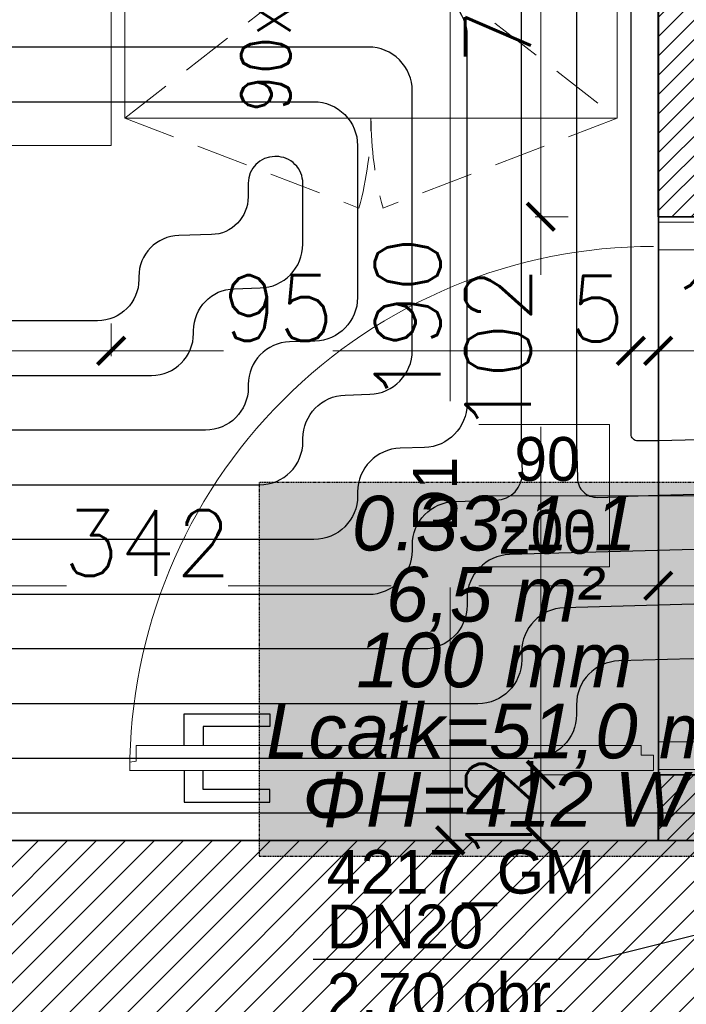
# Model space of a CAD drawing. Header units: millimetres. Extents: x -740 to 33545, y -26688 to 22494.
# Tile 119 of 256: x 9620 to 9741, y 10373 to 10553. Entities that reach past the tile are written whole.
import ezdxf
from ezdxf.enums import TextEntityAlignment as Align
from ezdxf.lldxf.tags import DXFTag

# ---------------------------------------------------------------- set-up
doc = ezdxf.new("R2010")
doc.units = ezdxf.units.MM
doc.header["$MEASUREMENT"] = 0
doc.linetypes.add('DASHED2', pattern=[9.525, 6.35, -3.175])
doc.linetypes.add('HIDDENX2', pattern=[0.1905, 0.127, -0.0635])
doc.layers.get('Defpoints').update_dxf_attribs({"color": 252})
for name, color, linetype, lineweight in [('A_istniejące ściany', 252, 'Continuous', 35), ('A_opisy', 252, 'Continuous', 15), ('A_projektowane sciany', 252, 'Continuous', 35), ('A_wyposażenie', 252, 'Continuous', 9), ('A_ściany projektowane', 252, 'Continuous', 35), ('l.przerywana', 252, 'ICAD_ISO03W100', 5), ('l.wypełnien', 252, 'Continuous', 5), ('wymiarowanie', 252, 'Continuous', 9)]:
    doc.layers.add(name, color=color, linetype=linetype, lineweight=lineweight)
for name, color, linetype, lineweight, true_color in [('IS_Heating_cooling floor', 7, 'HIDDENX2', 25, 0x008000), ('IS_Przyłącze (powrotne)', 5, 'Continuous', 25, 0x0000ff), ('IS_Przyłącze (zasilające)', 1, 'Continuous', 25, 0xff0000), ('IS_Strefa podłóg', 7, 'Continuous', 25, 0x008000), ('IS_Wężownica OChP', 7, 'Continuous', 25, 0x800080), ('IS_Zawór (DN_ nastawa)1', 7, 'Continuous', 25, 0x000000)]:
    doc.layers.add(name, color=color, linetype=linetype, lineweight=lineweight, true_color=true_color)
doc.layers.add('stolarka', color=252, linetype='Continuous')
doc.layers.add('tabelki opis', color=252, linetype='Continuous')
doc.styles.add('1-500', font='simplex.shx', dxfattribs={"width": 0.9, "height": 70})
doc.styles.add('Arial_____', font='arial.ttf')
doc.styles.add('Arial__I__', font='ariali.ttf')
doc.styles.add('styl2', font='simplex.shx')
tags = doc.linetypes.add('ICAD_ISO03W100', pattern=[30, 12, -18]).pattern_tags.tags
tags[6:7] = [DXFTag(74, 4), DXFTag(75, 0), DXFTag(340, '0'), DXFTag(46, 1.0), DXFTag(50, 0.0), DXFTag(44, 0.0), DXFTag(45, 0.0)]
tags[4:5] = [DXFTag(74, 4), DXFTag(75, 0), DXFTag(340, '0'), DXFTag(46, 1.0), DXFTag(50, 0.0), DXFTag(44, 0.0), DXFTag(45, 0.0)]
doc.dimstyles.new('Skala 1-50', dxfattribs={"dimtxt": 12, "dimasz": 5, "dimexe": 1, "dimexo": 1, "dimgap": 1.5, "dimtad": 1, "dimdec": 1, "dimrnd": 0.5, "dimtxsty": 'styl2', "dimblk": 'ARCHTICK', "dimcen": 5, "dimadec": 0, "dimazin": 0, "dimtfac": 1, "dimtdec": 1, "dimtmove": 1, "dimatfit": 3, "dimldrblk": 'ARCHTICK', "dimfxl": 0, "dimlwd": -1, "dimlwe": -1, "dimarcsym": 0})

# ---------------------------------------------------------------- blocks, each defined once
blk = doc.blocks.new('_ArchTick')
at = {"color": 0, "linetype": 'ByBlock', "const_width": 0.15}
blk.add_lwpolyline([(-0.5, -0.5), (0.5, 0.5)], dxfattribs=at)
blk = doc.blocks.new('*D2201')
at = {"layer": 'Defpoints', "color": 0}
for p in [(9736.23, 10475.54), (9394.23, 10470.43), (9736.23, 10449.07)]:
    blk.add_point(p, dxfattribs=at)
at = {"layer": 'wymiarowanie', "color": 0}
for p, q in [((9394.23, 10454.07), (9394.23, 10448.07)), ((9736.23, 10454.07), (9736.23, 10448.07)), ((9394.23, 10449.07), (9628.06, 10449.07)), ((9736.23, 10449.07), (9657.62, 10449.07))]:
    blk.add_line(p, q, dxfattribs=at)
at = {"layer": 'wymiarowanie', "color": 0, "xscale": 5, "yscale": 5, "zscale": 5, "rotation": 180}
blk.add_blockref('_ArchTick', (9394.23, 10449.07), dxfattribs=at)
at = {"layer": 'wymiarowanie', "color": 0, "xscale": 5, "yscale": 5, "zscale": 5}
blk.add_blockref('_ArchTick', (9736.23, 10449.07), dxfattribs=at)
at = {"layer": 'wymiarowanie', "color": 0, "insert": (9642.84, 10456.87), "char_height": 12, "attachment_point": 5, "style": 'styl2'}
blk.add_mtext('342', dxfattribs=at)
blk = doc.blocks.new('*D2202')
at = {"layer": 'Defpoints', "color": 0}
for p in [(9736.23, 10475.54), (9748.23, 10470.55), (9748.23, 10449.07)]:
    blk.add_point(p, dxfattribs=at)
at = {"layer": 'wymiarowanie', "color": 0}
for p, q in [((9736.23, 10454.07), (9736.23, 10448.07)), ((9748.23, 10454.07), (9748.23, 10448.07)), ((9736.23, 10449.07), (9748.23, 10449.07))]:
    blk.add_line(p, q, dxfattribs=at)
at = {"layer": 'wymiarowanie', "color": 0, "xscale": 5, "yscale": 5, "zscale": 5, "rotation": 180}
blk.add_blockref('_ArchTick', (9736.23, 10449.07), dxfattribs=at)
at = {"layer": 'wymiarowanie', "color": 0, "xscale": 5, "yscale": 5, "zscale": 5}
blk.add_blockref('_ArchTick', (9748.23, 10449.07), dxfattribs=at)
at = {"layer": 'wymiarowanie', "color": 0, "insert": (9758.48, 10456.72), "char_height": 12, "attachment_point": 5, "style": 'styl2'}
blk.add_mtext('12', dxfattribs=at)
blk = doc.blocks.new('*D2248')
at = {"layer": 'Defpoints', "color": 0}
for p in [(9731.23, 10592.52), (9698.22, 10402.52), (9720.08, 10402.52)]:
    blk.add_point(p, dxfattribs=at)
at = {"layer": 'wymiarowanie', "color": 0}
for p, q in [((9703.22, 10592.52), (9697.22, 10592.52)), ((9698.22, 10592.52), (9698.22, 10402.52)), ((9703.22, 10402.52), (9697.22, 10402.52))]:
    blk.add_line(p, q, dxfattribs=at)
at = {"layer": 'wymiarowanie', "color": 0, "xscale": 5, "yscale": 5, "zscale": 5}
for p, rotation in [((9698.22, 10592.52), 90), ((9698.22, 10402.52), 270)]:
    blk.add_blockref('_ArchTick', p, dxfattribs=dict(at, rotation=rotation))
at = {"layer": 'wymiarowanie', "color": 0, "insert": (9690.42, 10497.52), "char_height": 12, "attachment_point": 5, "rotation": 90, "style": 'styl2'}
blk.add_mtext('190', dxfattribs=at)
blk = doc.blocks.new('*D2580')
at = {"layer": 'Defpoints', "color": 0}
for p in [(9368.19, 10569.46), (9636.23, 10569.46), (9636.23, 10492)]:
    blk.add_point(p, dxfattribs=at)
at = {"layer": 'wymiarowanie', "color": 0}
for p, q in [((9368.19, 10497), (9368.19, 10491)), ((9636.23, 10497), (9636.23, 10491)), ((9368.19, 10492), (9539.11, 10492)), ((9636.23, 10492), (9568.8, 10492))]:
    blk.add_line(p, q, dxfattribs=at)
at = {"layer": 'wymiarowanie', "color": 0, "xscale": 5, "yscale": 5, "zscale": 5, "rotation": 180}
blk.add_blockref('_ArchTick', (9368.19, 10492), dxfattribs=at)
at = {"layer": 'wymiarowanie', "color": 0, "xscale": 5, "yscale": 5, "zscale": 5}
blk.add_blockref('_ArchTick', (9636.23, 10492), dxfattribs=at)
at = {"layer": 'wymiarowanie', "color": 0, "insert": (9553.95, 10499.8), "char_height": 12, "attachment_point": 5, "style": 'styl2'}
blk.add_mtext('268', dxfattribs=at)
blk = doc.blocks.new('*D2581')
at = {"layer": 'Defpoints', "color": 0}
for p in [(9636.23, 10569.46), (9731.23, 10569.46), (9731.23, 10492)]:
    blk.add_point(p, dxfattribs=at)
at = {"layer": 'wymiarowanie', "color": 0}
for p, q in [((9636.23, 10497), (9636.23, 10491)), ((9731.23, 10497), (9731.23, 10491)), ((9636.23, 10492), (9656.78, 10492)), ((9731.23, 10492), (9676.73, 10492))]:
    blk.add_line(p, q, dxfattribs=at)
at = {"layer": 'wymiarowanie', "color": 0, "xscale": 5, "yscale": 5, "zscale": 5, "rotation": 180}
blk.add_blockref('_ArchTick', (9636.23, 10492), dxfattribs=at)
at = {"layer": 'wymiarowanie', "color": 0, "xscale": 5, "yscale": 5, "zscale": 5}
blk.add_blockref('_ArchTick', (9731.23, 10492), dxfattribs=at)
at = {"layer": 'wymiarowanie', "color": 0, "insert": (9666.76, 10499.8), "char_height": 12, "attachment_point": 5, "style": 'styl2'}
blk.add_mtext('95', dxfattribs=at)
blk = doc.blocks.new('*D2582')
at = {"layer": 'Defpoints', "color": 0}
for p in [(9731.23, 10569.46), (9736.23, 10569.46), (9736.23, 10492)]:
    blk.add_point(p, dxfattribs=at)
at = {"layer": 'wymiarowanie', "color": 0}
for p, q in [((9731.23, 10497), (9731.23, 10491)), ((9736.23, 10497), (9736.23, 10491)), ((9731.23, 10492), (9736.23, 10492))]:
    blk.add_line(p, q, dxfattribs=at)
at = {"layer": 'wymiarowanie', "color": 0, "xscale": 5, "yscale": 5, "zscale": 5, "rotation": 180}
blk.add_blockref('_ArchTick', (9731.23, 10492), dxfattribs=at)
at = {"layer": 'wymiarowanie', "color": 0, "xscale": 5, "yscale": 5, "zscale": 5}
blk.add_blockref('_ArchTick', (9736.23, 10492), dxfattribs=at)
at = {"layer": 'wymiarowanie', "color": 0, "insert": (9725.1, 10499.71), "char_height": 12, "attachment_point": 5, "style": 'styl2'}
blk.add_mtext('5', dxfattribs=at)
blk = doc.blocks.new('*D2583')
at = {"layer": 'Defpoints', "color": 0}
for p in [(9736.23, 10569.46), (9748.23, 10529.46), (9748.23, 10492)]:
    blk.add_point(p, dxfattribs=at)
at = {"layer": 'wymiarowanie', "color": 0}
for p, q in [((9736.23, 10497), (9736.23, 10491)), ((9748.23, 10497), (9748.23, 10491)), ((9736.23, 10492), (9748.23, 10492))]:
    blk.add_line(p, q, dxfattribs=at)
at = {"layer": 'wymiarowanie', "color": 0, "xscale": 5, "yscale": 5, "zscale": 5, "rotation": 180}
blk.add_blockref('_ArchTick', (9736.23, 10492), dxfattribs=at)
at = {"layer": 'wymiarowanie', "color": 0, "xscale": 5, "yscale": 5, "zscale": 5}
blk.add_blockref('_ArchTick', (9748.23, 10492), dxfattribs=at)
at = {"layer": 'wymiarowanie', "color": 0, "insert": (9748.23, 10499.65), "char_height": 12, "attachment_point": 5, "style": 'styl2'}
blk.add_mtext('12', dxfattribs=at)
blk = doc.blocks.new('*D2739')
at = {"layer": 'Defpoints', "color": 0}
for p in [(9714.76, 10414.52), (9736.23, 10414.52), (9736.23, 10402.52)]:
    blk.add_point(p, dxfattribs=at)
at = {"layer": 'wymiarowanie', "color": 0}
for p, q in [((9719.76, 10414.52), (9713.76, 10414.52)), ((9714.76, 10402.52), (9714.76, 10414.52)), ((9719.76, 10402.52), (9713.76, 10402.52))]:
    blk.add_line(p, q, dxfattribs=at)
at = {"layer": 'wymiarowanie', "color": 0, "xscale": 5, "yscale": 5, "zscale": 5}
for p, rotation in [((9714.76, 10414.52), 90), ((9714.76, 10402.52), 270)]:
    blk.add_blockref('_ArchTick', p, dxfattribs=dict(at, rotation=rotation))
at = {"layer": 'wymiarowanie', "color": 0, "insert": (9707.15, 10408.26), "char_height": 12, "attachment_point": 5, "rotation": 90, "style": 'styl2'}
blk.add_mtext('12', dxfattribs=at)
blk = doc.blocks.new('*D2740')
at = {"layer": 'Defpoints', "color": 0}
for p in [(9714.76, 10516.52), (9736.23, 10516.52), (9736.23, 10414.52)]:
    blk.add_point(p, dxfattribs=at)
at = {"layer": 'wymiarowanie', "color": 0}
for p, q in [((9719.76, 10516.52), (9713.76, 10516.52)), ((9714.76, 10516.52), (9714.76, 10505.89)), ((9714.76, 10414.52), (9714.76, 10478.12)), ((9719.76, 10414.52), (9713.76, 10414.52))]:
    blk.add_line(p, q, dxfattribs=at)
at = {"layer": 'wymiarowanie', "color": 0, "xscale": 5, "yscale": 5, "zscale": 5}
for p, rotation in [((9714.76, 10516.52), 90), ((9714.76, 10414.52), 270)]:
    blk.add_blockref('_ArchTick', p, dxfattribs=dict(at, rotation=rotation))
at = {"layer": 'wymiarowanie', "color": 0, "insert": (9706.96, 10492), "char_height": 12, "attachment_point": 5, "rotation": 90, "style": 'styl2'}
blk.add_mtext('102', dxfattribs=at)
blk = doc.blocks.new('*D2741')
at = {"layer": 'Defpoints', "color": 0}
for p in [(9714.76, 10592.52), (9736.23, 10592.52), (9736.23, 10516.52)]:
    blk.add_point(p, dxfattribs=at)
at = {"layer": 'wymiarowanie', "color": 0}
for p, q in [((9719.76, 10592.52), (9713.76, 10592.52)), ((9714.76, 10516.52), (9714.76, 10592.52)), ((9719.76, 10516.52), (9713.76, 10516.52))]:
    blk.add_line(p, q, dxfattribs=at)
at = {"layer": 'wymiarowanie', "color": 0, "xscale": 5, "yscale": 5, "zscale": 5}
for p, rotation in [((9714.76, 10592.52), 90), ((9714.76, 10516.52), 270)]:
    blk.add_blockref('_ArchTick', p, dxfattribs=dict(at, rotation=rotation))
at = {"layer": 'wymiarowanie', "color": 0, "insert": (9706.96, 10554.52), "char_height": 12, "attachment_point": 5, "rotation": 90, "style": 'styl2'}
blk.add_mtext('76', dxfattribs=at)

msp = doc.modelspace()

# ---------------------------------------------------------------- hatches: boundary and pattern name
at = {"layer": 'l.wypełnien'}
h = msp.add_hatch(dxfattribs=at)
h.set_pattern_fill('ANSI31', color=256, scale=20, style=0)
h.paths.add_polyline_path([(9636.23, 10592.52), (9636.23, 10604.52), (9443.47, 10604.52), (9443.47, 10794.52), (9431.47, 10794.52), (9431.47, 10604.52), (9394.23, 10604.52), (9394.23, 10592.52)])
h.paths.add_polyline_path([(9864.23, 10552.52), (9864.23, 10564.52), (9878.23, 10564.52), (9878.23, 10791.99), (9890.23, 10791.99), (9890.23, 10564.52), (9900.23, 10564.52), (9900.23, 10552.52)])
h.paths.add_polyline_path([(9731.23, 10604.52), (9731.23, 10592.52), (9736.23, 10592.52), (9736.23, 10516.52), (9748.23, 10516.52), (9748.23, 10552.52), (9762.23, 10552.52), (9762.23, 10564.52), (9748.23, 10564.52), (9748.23, 10604.52)])
h.paths.add_polyline_path([(9368.19, 10604.52), (9368.19, 10592.52), (9394.23, 10592.52), (9394.23, 10604.52)])
h.paths.add_polyline_path([(9748.23, 10402.52), (9748.23, 10414.52), (9736.23, 10414.52), (9736.23, 10402.52)])
h = msp.add_hatch(dxfattribs=at)
h.set_pattern_fill('ANSI31', color=256, scale=30, style=0)
h.paths.add_polyline_path([(10179.68, 10402.52), (10279.59, 10402.52), (10279.59, 10396.52), (10273.59, 10396.52), (10273.59, 10123.69), (10279.59, 10126.48), (10279.59, 10017.29), (10316.23, 10017.29), (10316.23, 9992.74), (10279.59, 9992.74), (10279.59, 9927.76), (10254.19, 9927.76), (10254.19, 10359.34), (10179.68, 10359.34)])
h.paths.add_polyline_path([(10260.11, 10246.37), (10272.71, 10246.37), (10272.71, 10279.87), (10260.11, 10279.87)], flags=24)
h.paths.add_polyline_path([(10504.8, 10309.84), (10504.8, 10297.84), (10504.8, 10254.75), (10504.8, 10017.29), (10504.8, 9992.74), (10504.8, 9927.76), (10529.35, 9927.76), (10529.35, 10281.34), (10542.35, 10281.34), (10542.35, 10359.34), (10636.35, 10359.34), (10635.51, 10402.52), (10504.8, 10402.52), (10504.8, 10396.52)])
h.paths.add_polyline_path([(10504.8, 10396.52), (10510.8, 10396.52), (10510.8, 10309.84), (10504.8, 10309.84)], flags=16)
h.paths.add_polyline_path([(10504.8, 10392.52), (10504.8, 10309.84), (10510.8, 10309.84), (10510.8, 10396.52), (10504.8, 10396.52)], flags=0)
h.paths.add_polyline_path([(10515.95, 10326.34), (10515.95, 10347.34), (10530.35, 10347.34), (10530.35, 10326.34)], flags=16)
h.paths.add_polyline_path([(10515.95, 10347.34), (10515.95, 10326.34), (10530.35, 10326.34), (10530.35, 10347.34)], flags=0)
h.paths.add_polyline_path([(10515.95, 10297.84), (10515.95, 10293.34), (10530.35, 10293.34), (10530.35, 10314.34), (10515.95, 10314.34), (10515.95, 10309.84)], flags=16)
h.paths.add_polyline_path([(10515.95, 10297.84), (10515.95, 10309.84), (10515.95, 10314.34), (10530.35, 10314.34), (10530.35, 10293.34), (10515.95, 10293.34)], flags=0)
h.paths.add_polyline_path([(10504.8, 10254.75), (10504.8, 10297.84), (10510.8, 10297.84), (10510.8, 10254.75)], flags=16)
h.paths.add_polyline_path([(10510.8, 10254.75), (10510.8, 10297.84), (10504.8, 10297.84), (10504.8, 10259.75), (10504.8, 10254.75)], flags=0)
h.paths.add_polyline_path([(10504.8, 10297.84), (10510.8, 10297.84), (10510.8, 10309.84), (10504.8, 10309.84)], flags=16)
h.paths.add_polyline_path([(10504.8, 10309.84), (10510.8, 10309.84), (10510.8, 10297.84), (10504.8, 10297.84)], flags=0)
h.paths.add_polyline_path([(10510.8, 10309.84), (10515.95, 10309.84), (10515.95, 10297.84), (10510.8, 10297.84)], flags=16)
h.paths.add_polyline_path([(10510.84, 10326.02), (10523.45, 10326.02), (10523.45, 10359.52), (10510.84, 10359.52)], flags=8)
h.paths.add_polyline_path([(10510.84, 10326.02), (10523.45, 10326.02), (10523.45, 10359.52), (10510.84, 10359.52)], flags=8)
h.paths.add_polyline_path([(9506.72, 10359.34), (9506.72, 10402.52), (9858.19, 10402.52), (9858.19, 10359.34)])
h.paths.add_polyline_path([(10000.19, 10359.34), (10089.09, 10359.34), (10089.09, 10402.52), (10000.19, 10402.52)])
h.paths.add_polyline_path([(10273.59, 10123.69), (10273.59, 10396.52), (10279.59, 10396.52), (10279.59, 10359.34), (10279.59, 10126.48)])
h.paths.add_polyline_path([(10372.72, 9992.74), (10372.72, 10017.29), (10316.23, 10017.29), (10316.23, 9992.74)])
h.paths.add_polyline_path([(9858.19, 10359.34), (9858.19, 10402.52), (9878.19, 10402.52), (9878.19, 10359.34)])
h.paths.add_polyline_path([(10000.19, 10359.34), (10000.19, 10402.52), (9980.19, 10402.52), (9980.19, 10359.34)])
h.paths.add_polyline_path([(10279.59, 9907.76), (10279.59, 9927.76), (10254.19, 9927.76), (10254.19, 9907.76)])
h.paths.add_polyline_path([(10529.35, 9907.76), (10529.35, 9927.76), (10504.8, 9927.76), (10504.8, 9907.76)])
h.paths.add_polyline_path([(10494.8, 10017.29), (10494.8, 9992.74), (10504.8, 9992.74), (10504.8, 10017.29)])

# ---------------------------------------------------------------- linework, layer by layer
at = {"layer": 'A_istniejące ściany'}
msp.add_lwpolyline([(9878.19, 10402.52), (9506.72, 10402.52)], dxfattribs=at)
at = {"layer": 'A_projektowane sciany'}
for p, q in [((9736.23, 10516.52), (9736.23, 10592.52)), ((9736.23, 10402.52), (9736.23, 10414.52))]:
    msp.add_line(p, q, dxfattribs=at)
at = {"layer": 'A_wyposażenie', "linetype": 'DASHED2', "ltscale": 1.5}
for p, q in [((9638.73, 10534.52), (9728.73, 10604.52)), ((9638.73, 10604.52), (9728.73, 10534.52)), ((9638.73, 10534.52), (9681.53, 10518.1)), ((9728.73, 10534.52), (9685.92, 10518.1))]:
    msp.add_line(p, q, dxfattribs=at)
at = {"layer": 'A_wyposażenie'}
for p, q in [((9638.73, 10604.52), (9638.73, 10534.52)), ((9728.73, 10604.52), (9728.73, 10534.52)), ((9638.73, 10534.52), (9728.73, 10534.52))]:
    msp.add_line(p, q, dxfattribs=at)
msp.add_lwpolyline([(9528.47, 10529.52), (9636.23, 10529.52), (9636.23, 10589.48), (9528.47, 10589.48)], close=True, dxfattribs=at)
at = {"layer": 'A_wyposażenie', "linetype": 'DASHED2', "ltscale": 1.5}
for centre, start, end in [((9621.23, 10534.52), 344.7676, 0), ((9746.23, 10534.52), 180, 195.2324)]:
    msp.add_arc(centre, 62.5, start, end, dxfattribs=at)
at = {"layer": 'A_ściany projektowane'}
for p, q in [((9736.23, 10516.52), (9748.23, 10516.52)), ((9736.23, 10414.52), (9748.23, 10414.52))]:
    msp.add_line(p, q, dxfattribs=at)
at = {"layer": 'IS_Przyłącze (powrotne)', "color": 9, "true_color": 0xc8c8c8, "transparency": 33554687, "extrusion": (0, 0, -1)}
msp.add_lwpolyline([(-9754.34, 10398.32), (-9753.7, 10398.32, 0.414214), (-9753.09, 10398.93), (-9753.09, 10399.59), (-9753.09, 10437.77, -0.422504), (-9744.87, 10445.77), (-9719.06, 10445.04, -0.405972), (-9711.29, 10437.04), (-9711.29, 10435.51, 0.414213), (-9703.29, 10427.51), (-9427.45, 10427.51, 0.414205), (-9419.45, 10435.51), (-9419.45, 10439.51, -0.414205), (-9411.45, 10447.51), (-9368.25, 10447.51), (-9360.75, 10447.51)], format="xyb", dxfattribs=at)
at = {"layer": 'IS_Przyłącze (powrotne)', "color": 12, "true_color": 0xc80000, "transparency": 33554687, "extrusion": (0, 0, -1)}
msp.add_lwpolyline([(-9749.34, 10398.32), (-9748.7, 10398.32, 0.414214), (-9748.09, 10398.93), (-9748.09, 10399.59), (-9748.09, 10403.63, -0.414214), (-9744.21, 10407.51), (-9407.45, 10407.51, 0.414205), (-9399.45, 10415.51), (-9399.45, 10419.51, -0.414205), (-9391.45, 10427.51), (-9371.25, 10427.51, -0.414221), (-9363.25, 10419.51), (-9363.25, 10415.51, 0.414222), (-9355.25, 10407.51), (-9159.78, 10407.51), (-9048.53, 10407.51)], format="xyb", dxfattribs=at)
at = {"layer": 'IS_Przyłącze (zasilające)', "color": 12, "true_color": 0xc80000, "transparency": 33554687}
msp.add_lwpolyline([(9749.34, 10396.32), (9749.98, 10396.32, 0.414214), (9750.59, 10396.93), (9750.59, 10399.59), (9750.59, 10427.69, 0.422504), (9742.37, 10435.69), (9729.06, 10435.32, 0.405972), (9721.29, 10427.32), (9721.29, 10425.51, -0.414213), (9713.29, 10417.51), (9417.45, 10417.51, -0.414205), (9409.45, 10425.51), (9409.45, 10429.51, 0.414207), (9401.45, 10437.51), (9361.25, 10437.51, 0.41422), (9353.25, 10429.51), (9353.25, 10425.51, -0.414222), (9345.25, 10417.51), (9159.78, 10417.51), (9053.53, 10417.51)], format="xyb", dxfattribs=at)
at = {"layer": 'IS_Wężownica OChP', "color": 132, "true_color": 0x00c8c8, "transparency": 33554687, "extrusion": (0, 0, -1)}
for points in [[(-9457.44, 10537.52), (-9673.27, 10537.52, 0.414218), (-9681.27, 10529.52), (-9681.27, 10501.77, 0.405963), (-9673.49, 10493.77), (-9668.86, 10493.64, -0.405963), (-9661.29, 10485.85), (-9661.29, 10485.31, 0.414213), (-9653.49, 10477.51), (-9477.45, 10477.51, 0.414211)], [(-9487.45, 10487.51), (-9643.63, 10487.51, -0.414213), (-9651.29, 10495.17), (-9651.29, 10495.7, 0.405963), (-9658.73, 10503.36), (-9663.49, 10503.49, -0.405963), (-9671.27, 10511.49), (-9671.27, 10522.62, -0.414223), (-9666.37, 10527.52), (-9666.17, 10527.52, -0.414205), (-9661.27, 10522.62), (-9661.27, 10520.14, 0.405964), (-9654.56, 10513.24), (-9648.6, 10513.08, -0.405963), (-9641.29, 10505.55), (-9641.29, 10505.04, 0.414213), (-9633.76, 10497.51), (-9497.45, 10497.51, 0.414208)]]:
    msp.add_lwpolyline(points, format="xyb", dxfattribs=at)
at = {"layer": 'IS_Zawór (DN_ nastawa)1'}
for p in [(9796.94, 10398.82), (9673.14, 10380.79)]:
    msp.add_line(p, (9725.52, 10380.79), dxfattribs=at)
at = {"layer": 'l.przerywana', "ltscale": 0.3}
msp.add_lwpolyline([(9736.23, 10516.52), (9748.23, 10516.52), (9748.23, 10414.52), (9736.23, 10414.52)], close=True, dxfattribs=at)
at = {"layer": 'stolarka', "lineweight": 9}
for points in [[(9746.25, 10510.47), (9746.25, 10511.99), (9748.23, 10511.99), (9748.23, 10515.52), (9736.23, 10515.52), (9736.23, 10510.47), (9746.25, 10510.47)], [(9735.4, 10418.11), (9735.4, 10415.32), (9639.64, 10415.32), (9639.65, 10416.83), (9640.8, 10417.01), (9640.8, 10419.85), (9733.1, 10419.85), (9733.1, 10418.11), (9735.4, 10418.11)], [(9746.25, 10420.52), (9746.25, 10419.01), (9748.23, 10419.01), (9748.23, 10415.47), (9736.23, 10415.47), (9736.23, 10420.52), (9746.25, 10420.52)]]:
    msp.add_lwpolyline(points, dxfattribs=at)
at = {"layer": 'stolarka'}
for points in [[(9649.55, 10419.85), (9649.55, 10425.65), (9665.22, 10425.65), (9665.22, 10423.33), (9653.03, 10423.33), (9653.03, 10419.85)], [(9649.55, 10415.32), (9649.55, 10409.52), (9665.22, 10409.52), (9665.22, 10411.84), (9653.03, 10411.84), (9653.03, 10415.32)]]:
    msp.add_lwpolyline(points, dxfattribs=at)
at = {"layer": 'stolarka', "linetype": 'ICAD_ISO03W100', "lineweight": 13, "ltscale": 0.3}
msp.add_arc((9735.4, 10415.32), 95.77, 90.0003, 180.0531, dxfattribs=at)

# ---------------------------------------------------------------- texts
at = {"layer": 'A_wyposażenie', "ltscale": 2, "style": '1-500', "width": 0.9}
msp.add_text('90x70/200', height=9, rotation=90.0042, dxfattribs=at).set_placement((9668.99, 10535.55))
at = {"layer": 'IS_Heating_cooling floor', "style": 'Arial__I__'}
msp.add_text('100 mm', height=10, dxfattribs=at).set_placement((9706.27, 10427.51), align=Align.BOTTOM_CENTER)
msp.add_text('Lcałk=51,0 m', height=10, dxfattribs=at).set_placement((9706.27, 10422.51), align=Align.MIDDLE_CENTER)
msp.add_text('ΦH=412 W', height=10, dxfattribs=at).set_placement((9706.27, 10415.01), align=Align.TOP_CENTER)
at = {"layer": 'IS_Zawór (DN_ nastawa)1', "style": 'Arial_____'}
for s, p in [('4217_GM', (9675.64, 10400.79)), ('DN20', (9675.64, 10390.79)), ('2,70 obr.', (9675.64, 10378.29))]:
    msp.add_text(s, height=8, dxfattribs=at).set_placement(p, align=Align.TOP_LEFT)
at = {"layer": 'tabelki opis', "insert": (9451.86, 10460.57), "char_height": 10.24, "width": 164.736, "attachment_point": 1}
msp.add_mtext('\\pi11.48160;{\\fCentury Gothic|b0|i1|c238|p34;STEREFA. EKSPEDYCJI }\\pi11.82976;{\\fCentury Gothic|b0|i1|c238|p34;POSIŁKÓW}', dxfattribs=at)

# ---------------------------------------------------------------- dimensions: what is measured, and where the dimension line sits
at = {"layer": 'wymiarowanie'}
dim = msp.add_linear_dim(base=(9714.76, 10592.52), p1=(9736.23, 10516.52), p2=(9736.23, 10592.52), angle=90, dimstyle='Skala 1-50', dxfattribs=at)
dim.commit()
dim.dimension.update_dxf_attribs({"geometry": '*D2741', "text_midpoint": (9706.96, 10554.52)})
for base, p1, p2, picture, middle in [((9636.23, 10492), (9368.19, 10569.46), (9636.23, 10569.46), '*D2580', (9553.95, 10492)), ((9731.23, 10492), (9636.23, 10569.46), (9731.23, 10569.46), '*D2581', (9666.76, 10492)), ((9736.23, 10492), (9731.23, 10569.46), (9736.23, 10569.46), '*D2582', (9725.1, 10492.06)), ((9748.23, 10492), (9736.23, 10569.46), (9748.23, 10529.46), '*D2583', (9748.23, 10492))]:
    dim = msp.add_linear_dim(base=base, p1=p1, p2=p2, dimstyle='Skala 1-50', dxfattribs=at)
    dim.commit()
    dim.dimension.update_dxf_attribs({"geometry": picture, "text_midpoint": middle, "dimtype": 160})
dim = msp.add_linear_dim(base=(9714.76, 10414.52), p1=(9736.23, 10402.52), p2=(9736.23, 10414.52), angle=90, dimstyle='Skala 1-50', dxfattribs=at)
dim.commit()
dim.dimension.update_dxf_attribs({"geometry": '*D2739', "text_midpoint": (9714.8, 10408.26), "dimtype": 160})

# ---------------------------------------------------------------- next in the draw order: texts
at = {"layer": 'A_opisy', "ltscale": 0.3, "insert": (9714.31, 10465.52), "char_height": 8, "width": 26, "attachment_point": 5, "bg_fill": 2}
msp.add_mtext('\\pi3.19200;{\\fCentury Gothic|b0|i0|c238|p0;90}\\P{\\fCentury Gothic|b0|i0|c238|p0;200}', dxfattribs=at)

# ---------------------------------------------------------------- next in the draw order: linework, layer by layer
at = {"layer": 'A_opisy'}
msp.add_line((9782.31, 10465.52), (9727.31, 10465.52), dxfattribs=at)
at = {"layer": 'A_opisy', "lineweight": 30, "ltscale": 0.3}
msp.add_lwpolyline([(9688.31, 10452.52), (9688.31, 10478.52), (9701.31, 10478.52), (9701.31, 10452.52)], close=True, dxfattribs=at)
at = {"layer": 'A_opisy', "ltscale": 0.3}
for points in [[(9701.31, 10478.52), (9727.31, 10478.52), (9727.31, 10465.52), (9701.31, 10465.52)], [(9701.31, 10465.52), (9727.31, 10465.52), (9727.31, 10452.52), (9701.31, 10452.52)]]:
    msp.add_lwpolyline(points, close=True, dxfattribs=at)
at = {"layer": 'IS_Przyłącze (powrotne)', "color": 132, "true_color": 0x00c8c8, "transparency": 33554687}
msp.add_lwpolyline([(9758.09, 10432.87), (9758.09, 10457.92, 0.422504), (9749.87, 10465.92), (9736.27, 10465.53), (9728.91, 10465.32)], format="xyb", dxfattribs=at)
at = {"layer": 'IS_Przyłącze (zasilające)', "color": 132, "true_color": 0x00c8c8, "transparency": 33554687}
msp.add_lwpolyline([(9748.43, 10475.88), (9736.28, 10475.54), (9733.77, 10475.54)], dxfattribs=at)

# ---------------------------------------------------------------- next in the draw order: dimensions: what is measured, and where the dimension line sits
at = {"layer": 'wymiarowanie'}
dim = msp.add_linear_dim(base=(9698.22, 10402.52), p1=(9731.23, 10592.52), p2=(9720.08, 10402.52), angle=90, dimstyle='Skala 1-50', dxfattribs=at)
dim.commit()
dim.dimension.update_dxf_attribs({"geometry": '*D2248', "text_midpoint": (9690.42, 10497.52)})
for base, p1, p2, picture, middle in [((9736.23, 10449.07), (9394.23, 10470.43), (9736.23, 10475.54), '*D2201', (9642.84, 10449.07)), ((9748.23, 10449.07), (9736.23, 10475.54), (9748.23, 10470.55), '*D2202', (9758.48, 10449.07))]:
    dim = msp.add_linear_dim(base=base, p1=p1, p2=p2, dimstyle='Skala 1-50', dxfattribs=at)
    dim.commit()
    dim.dimension.update_dxf_attribs({"geometry": picture, "text_midpoint": middle, "dimtype": 160})

# ---------------------------------------------------------------- next in the draw order: texts
at = {"layer": 'A_opisy', "ltscale": 0.3, "insert": (9695.43, 10465.78), "char_height": 8, "width": 26, "attachment_point": 5, "rotation": 90, "bg_fill": 2}
msp.add_mtext('{\\fCentury Gothic|b0|i0|c238|p0;D1}', dxfattribs=at)

# ---------------------------------------------------------------- next in the draw order: hatches: boundary and pattern name
at = {"layer": 'IS_Heating_cooling floor', "lineweight": 50, "true_color": 0xffffff, "transparency": 33554687}
msp.add_hatch(color=7, dxfattribs=at).paths.add_polyline_path([(9663.26, 10399.62), (9749.54, 10399.62), (9749.54, 10467.93), (9663.26, 10467.93)])

# ---------------------------------------------------------------- next in the draw order: linework, layer by layer
at = {"layer": 'IS_Heating_cooling floor'}
msp.add_lwpolyline([(9663.26, 10399.62), (9749.54, 10399.62), (9749.54, 10467.93), (9663.26, 10467.93)], close=True, dxfattribs=at)
at = {"layer": 'IS_Przyłącze (zasilające)', "color": 9, "true_color": 0xc8c8c8, "transparency": 33554687}
msp.add_lwpolyline([(9754.34, 10396.32), (9754.98, 10396.32, 0.414214), (9755.59, 10396.93), (9755.59, 10399.59), (9755.59, 10447.84, 0.422504), (9747.37, 10455.84), (9709.06, 10454.76, 0.405972), (9701.29, 10446.76), (9701.29, 10445.51, -0.414213), (9693.29, 10437.51), (9437.45, 10437.51, -0.414205), (9429.45, 10445.51), (9429.45, 10449.51, 0.414205), (9421.45, 10457.51), (9368.24, 10457.51), (9365.75, 10457.51)], format="xyb", dxfattribs=at)
at = {"layer": 'IS_Strefa podłóg', "extrusion": (0, 0, -1)}
msp.add_lwpolyline([(-9736.27, 10402.51), (-9394.45, 10402.51), (-9394.44, 10592.52), (-9736.27, 10592.52)], close=True, dxfattribs=at)
at = {"layer": 'IS_Wężownica OChP', "color": 132, "true_color": 0x00c8c8, "transparency": 33554687, "extrusion": (0, 0, -1)}
for points in [[(-9733.77, 10475.54), (-9732.49, 10475.54, 0.414214), (-9731.27, 10476.76), (-9731.27, 10579.52, -0.414219), (-9723.27, 10587.52), (-9407.44, 10587.51, -0.414218)], [(-9417.44, 10577.52), (-9713.27, 10577.52, 0.414219), (-9721.27, 10569.52), (-9721.27, 10475.18, -0.007056), (-9721.27, 10475.04), (-9721.45, 10468.72, -0.414214), (-9725.15, 10465.22), (-9728.91, 10465.32)], [(-9447.45, 10447.51), (-9683.29, 10447.51, -0.414213), (-9691.29, 10455.51), (-9691.29, 10456.48, 0.40597), (-9699.06, 10464.48), (-9706.59, 10464.69, -0.414211), (-9711.41, 10469.8), (-9711.27, 10474.9, 0.007054), (-9711.27, 10475.04), (-9711.27, 10559.52, -0.414219), (-9703.27, 10567.52), (-9427.44, 10567.52, -0.414219)], [(-9437.44, 10557.52), (-9693.27, 10557.52, 0.41419), (-9701.27, 10549.52), (-9701.27, 10482.33, 0.405994), (-9693.5, 10474.33), (-9689.06, 10474.2, -0.405966), (-9681.29, 10466.21), (-9681.29, 10465.51, 0.414213), (-9673.29, 10457.51), (-9457.45, 10457.51, 0.41421)], [(-9467.45, 10467.51), (-9663.35, 10467.51, -0.414213), (-9671.29, 10475.45), (-9671.29, 10475.99, 0.405966), (-9679, 10483.92), (-9683.49, 10484.05, -0.405966), (-9691.27, 10492.05), (-9691.27, 10539.52, -0.414218), (-9683.27, 10547.52), (-9447.44, 10547.52, -0.41422)]]:
    msp.add_lwpolyline(points, format="xyb", dxfattribs=at)

# ---------------------------------------------------------------- next in the draw order: texts
at = {"layer": 'IS_Heating_cooling floor', "style": 'Arial__I__'}
msp.add_text('0.33-1-1', height=10, dxfattribs=at).set_placement((9706.27, 10452.51), align=Align.BOTTOM_CENTER)
msp.add_text('6,5 m²', height=10, dxfattribs=at).set_placement((9706.27, 10447.51), align=Align.MIDDLE_CENTER)

# ---------------------------------------------------------------- next in the draw order: dimensions: what is measured, and where the dimension line sits
at = {"layer": 'wymiarowanie'}
dim = msp.add_linear_dim(base=(9714.76, 10516.52), p1=(9736.23, 10414.52), p2=(9736.23, 10516.52), angle=90, dimstyle='Skala 1-50', dxfattribs=at)
dim.commit()
dim.dimension.update_dxf_attribs({"geometry": '*D2740', "text_midpoint": (9714.76, 10492), "dimtype": 160})

doc.saveas('drawing.dxf')
